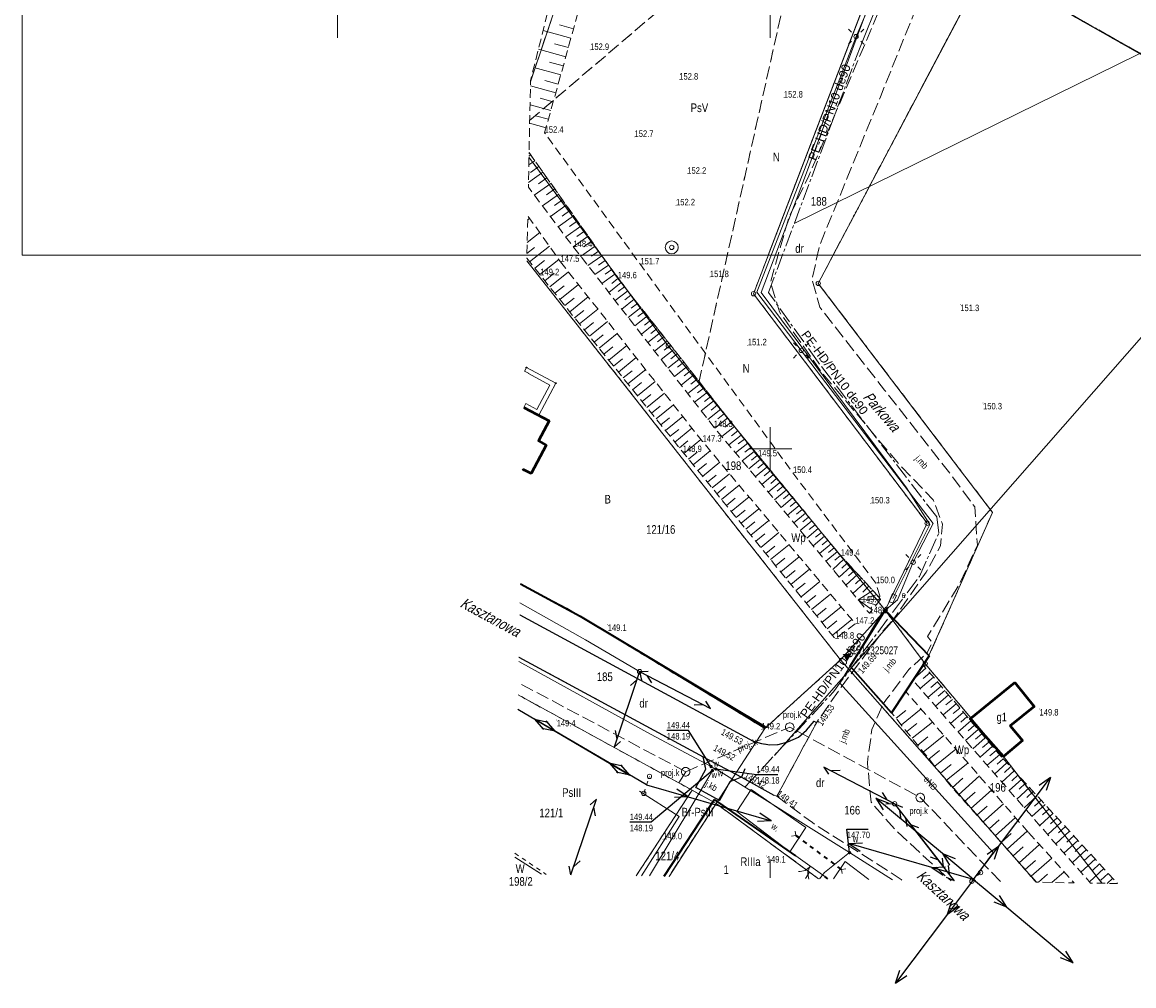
# Model space of a CAD drawing. Header units: millimetres. Extents: x 2049 to 5050, y -1200 to -312.
# Tile 1 of 23: x 2049 to 2178, y -1200 to -1088. Entities that reach past the tile are written whole.
import ezdxf
from ezdxf.enums import TextEntityAlignment as Align

# ---------------------------------------------------------------- set-up
doc = ezdxf.new("R2010")
doc.units = ezdxf.units.MM
for name, pattern in [('0.5_0.5', [1, 0.5, -0.5]), ('1.0_0.5', [1.5, 1, -0.5]), ('1.5_0.5', [2, 1.5, -0.5]), ('219-500', [0]), ('CENTER2', [28.575, 19.05, -3.175, 3.175, -3.175]), ('L_0_45', [0.5, 0.25, -0.25]), ('L_0_52', [1, 0.75, -0.25]), ('otkz_500', [1, 0.5, -0.5]), ('otob_500', [0]), ('supp_500', [1, 0.5, -0.5])]:
    doc.linetypes.add(name, pattern=pattern)
doc.layers.get('0').update_dxf_attribs({"lineweight": 5})
for name, color, linetype in [('000 Inne (niezydentyfikowane)', 7, 'Continuous'), ('122-Punkt osnowy szczegółowej', 7, 'Continuous'), ('122-Punkt osnowy szczegółowej-Atr103', 7, 'Continuous'), ('202-punkt graniczny', 7, 'Continuous'), ('203-punkt graniczny', 7, 'Continuous'), ('209-oznaczenie konturu klasyfikacyjnego', 7, 'Continuous'), ('210-oznaczenie konturu użytku gruntowego', 7, 'Continuous'), ('211-numer działki ewidencyjnej', 7, 'Continuous'), ('217-kontur klasyfikacyjny', 7, 'Continuous'), ('218-kontur użytku gruntowego', 7, 'Continuous'), ('219-działka ewidencyjna', 7, 'Continuous'), ('312-budynek ewidencyjny', 7, 'Continuous'), ('312-oznaczenie budynku ewidencyjnego-Atr117', 7, 'Continuous'), ('994-Nazwa ulicy', 7, 'Continuous'), ('brama', 7, 'Continuous'), ('jezdnia', 7, 'Continuous'), ('jezdnia-Atr17', 7, 'Continuous'), ('krawężnik', 7, 'Continuous'), ('latarnia', 7, 'Continuous'), ('most', 7, 'Continuous'), ('ogrodzenie trwałe', 7, 'Continuous'), ('pikieta naturalna', 7, 'Continuous'), ('pikieta naturalna-Atr2', 7, 'Continuous'), ('pikieta sztuczna', 7, 'Continuous'), ('pikieta sztuczna-Atr2', 7, 'Continuous'), ('przepust', 7, 'Continuous'), ('przewód elektroenergetyczny niskiego napięcia', 7, 'Continuous'), ('przewód elektroenergetyczny podziemny', 7, 'Continuous'), ('przewód elektroenergetyczny podziemny-Atr1', 7, 'Continuous'), ('przewód kanalizacyjny - ob. projektowany', 7, 'Continuous'), ('przewód kanalizacyjny - ob. projektowany-Atr1', 7, 'Continuous'), ('przewód telekomunikacyjny napowietrzny', 7, 'Continuous'), ('przewód telekomunikacyjny podziemny', 7, 'Continuous'), ('przewód wodociągowy', 7, 'Continuous'), ('Punkt budynku', 7, 'Continuous'), ('rzedna', 7, 'Continuous'), ('rzedna-Atr2', 7, 'Continuous'), ('rzedna-Atr3', 7, 'Continuous'), ('rów melioracyjny (poligon)', 7, 'Continuous'), ('rów przydrożny (poligon)', 7, 'Continuous'), ('rów przydrożny (poligon)-Atr17', 7, 'Continuous'), ('skarpa nieumocniona', 7, 'Continuous'), ('studnia zwykła', 7, 'Continuous'), ('szafa elektroenergetyczna lub kontener', 7, 'Continuous'), ('szafa elektroenergetyczna lub kontener-Atr17', 7, 'Continuous'), ('słup przewodów napowietrznych', 7, 'Continuous'), ('taras', 7, 'Continuous'), ('Wstawianie ramki sekcyjnej z opisem', 7, 'Continuous'), ('właz do komory lub kanału - ob. projektowany', 7, 'Continuous'), ('właz do komory lub kanału - ob. projektowany-Atr17', 7, 'Continuous'), ('zasuwa lub zawór', 7, 'Continuous'), ('zasuwa lub zawór-Atr17', 7, 'Continuous')]:
    doc.layers.add(name, color=color, linetype=linetype)
for name, color, linetype, lineweight in [('A_mapa vector', 253, 'Continuous', 5), ('S-kd', 230, 'Continuous', 5), ('S-ks', 24, 'Continuous', 5), ('S-woda', 160, 'Continuous', 5)]:
    doc.layers.add(name, color=color, linetype=linetype, lineweight=lineweight)
doc.styles.get("Standard").update_dxf_attribs({"font": 'arial.ttf'})
doc.linetypes.add('902-500', pattern='A,3.75,0,[1,ksztalty.shx,S=0.5,R=0,X=0,Y=0],3.75', length=7.5)

# ---------------------------------------------------------------- blocks, each defined once
blk = doc.blocks.new('zw$F0AB')
at = {"layer": 'A_mapa vector', "linetype": 'CONTINUOUS', "lineweight": 0}
for p, q in [((99, 33.41), (86.22, 0)), ((103.87, 19.22), (111.36, 33.4)), ((170.57, 0), (111.36, 33.4))]:
    blk.add_line(p, q, dxfattribs=at)
at = {"layer": 'A_mapa vector', "linetype": 'ByBlock'}
blk.add_lwpolyline([(0, 244.52), (327.07, 244.52), (327.07, 0), (0, 0)], close=True, dxfattribs=at)
at = {"layer": 'A_mapa vector', "linetype": 'L_0_45', "lineweight": 0, "flags": 128}
for points in [[(99, 33.41), (86.22, 0)], [(93.72, 0), (111.36, 33.4)], [(111.36, 33.4), (170.57, 0)]]:
    blk.add_lwpolyline(points, dxfattribs=at)
at = {"layer": 'A_mapa vector', "linetype": 'L_0_52', "lineweight": 0, "flags": 128}
for points in [[(111.36, 33.4), (93.72, 0)], [(111.36, 33.4), (170.57, 0)], [(170.57, 0), (111.36, 33.4)]]:
    blk.add_lwpolyline(points, dxfattribs=at)
at = {"layer": 'A_mapa vector', "linetype": 'Continuous', "lineweight": 0, "flags": 128}
for points in [[(36.46, 25.12), (36.46, 30.12)], [(36.46, 25.12), (36.46, 30.12)], [(86.46, 25.12), (86.46, 30.12)], [(86.46, 25.12), (86.46, 30.12)]]:
    blk.add_lwpolyline(points, dxfattribs=at)
blk = doc.blocks.new('PW01')
at = {"linetype": 'Continuous', "lineweight": 13}
h = blk.add_hatch(color=0, dxfattribs=at)
edge = h.paths.add_edge_path()
edge.add_arc((0, 0), 0.045, 0, 360)
blk = doc.blocks.new('US15')
at = {"color": 0, "linetype": 'Continuous', "lineweight": 13}
blk.add_circle((0, 0), 0.25, dxfattribs=at)
blk = doc.blocks.new('US13')
at = {"color": 0, "linetype": 'Continuous', "lineweight": 13}
for radius in [0.75, 0.25]:
    blk.add_circle((0, 0), radius, dxfattribs=at)
blk = doc.blocks.new('US25')
at = {"linetype": 'Continuous', "lineweight": 0}
h = blk.add_hatch(color=0, dxfattribs=at)
edge = h.paths.add_edge_path()
edge.add_arc((0, 0), 0.2, 0, 360)
blk = doc.blocks.new('SM01')
at = {"color": 0, "linetype": 'Continuous', "lineweight": 13}
for p, q in [((-0.53, 0.531), (-0.883, 0.884)), ((0.531, 0.531), (0.884, 0.884)), ((-0.53, -0.53), (-0.883, -0.883)), ((0.531, -0.53), (0.884, -0.883))]:
    blk.add_line(p, q, dxfattribs=at)
blk.add_circle((0, 0), 0.25, dxfattribs=at)
blk = doc.blocks.new('US18')
at = {"color": 0, "linetype": 'Continuous', "lineweight": 13}
for p, q in [((-0.5, -0.25), (-0.5, 0.25)), ((-0.5, 0.25), (0.5, 0.25)), ((0.5, -0.25), (0.5, 0.25)), ((-0.5, -0.25), (0.5, -0.25))]:
    blk.add_line(p, q, dxfattribs=at)
blk = doc.blocks.new('SUEP1')
at = {"color": 0, "linetype": 'Continuous'}
for p, q in [((0, 0), (5, 0)), ((5, 0), (3.5, 0.5)), ((5, 0), (3.5, -0.5)), ((5, 0), (15, 0)), ((15, 0), (13.5, 0.5)), ((15, 0), (13.5, -0.5))]:
    blk.add_line(p, q, dxfattribs=at)
blk = doc.blocks.new('SM05')
at = {"color": 0, "linetype": 'Continuous', "lineweight": 13}
blk.add_circle((0, 0), 0.25, dxfattribs=at)
blk = doc.blocks.new('SUTP')
at = {"color": 0, "linetype": 'Continuous'}
for p, q in [((0, 0), (0.866, 0.5)), ((0, 0), (9.232, 0)), ((1.866, -0.5), (1, 0)), ((7.366, -0.5), (8.232, 0)), ((9.232, 0), (8.366, 0.5))]:
    blk.add_line(p, q, dxfattribs=at)
blk = doc.blocks.new('OK02')
at = {"color": 0, "linetype": 'Continuous', "lineweight": 0}
for centre, start, end in [((-1.5, 0), 0, 60), ((1.5, 0), 120, 180)]:
    blk.add_arc(centre, 1.5, start, end, dxfattribs=at)
blk = doc.blocks.new('IB05')
at = {"color": 0, "linetype": 'Continuous', "lineweight": 13}
for q in [(0.354, 0.354), (0.354, -0.354)]:
    blk.add_line((0, 0), q, dxfattribs=at)
blk = doc.blocks.new('203')
at = {"linetype": 'Continuous', "lineweight": 0}
h = blk.add_hatch(color=0, dxfattribs=at)
edge = h.paths.add_edge_path()
edge.add_arc((0, 0), 0.045, 0, 360)
blk = doc.blocks.new('202')
at = {"color": 0, "linetype": 'Continuous', "lineweight": 0}
blk.add_circle((0, 0), 0.25, dxfattribs=at)
blk = doc.blocks.new('PUNKTBUD')
at = {"color": 0}
blk.add_circle((0, 0), 0.045, dxfattribs=at)
blk = doc.blocks.new('122')
at = {"color": 0, "linetype": 'Continuous', "lineweight": 13, "extrusion": (0, 0, -1)}
blk.add_solid([(0.5, 0.289), (-0.5, 0.289), (0, -0.577)], dxfattribs=at)
blk = doc.blocks.new('rrr')
at = {"layer": '000 Inne (niezydentyfikowane)', "color": 7, "linetype": 'Continuous', "lineweight": 13}
for p, q in [((4.01, 2.14), (2.39, 2.59)), ((3.71, 1.06), (0.49, 1.95)), ((3.41, -0.02), (1.81, 0.42)), ((3.11, -1.09), (-0.05, -0.21)), ((2.53, -3.19), (-0.59, -2.33)), ((2.82, -2.15), (1.25, -1.71)), ((2.24, -4.24), (0.69, -3.81)), ((1.95, -5.27), (-0.98, -4.46)), ((1.67, -6.29), (0.15, -5.87)), ((1.38, -7.3), (-1.02, -6.64)), ((0.83, -9.31), (-1.06, -8.78)), ((1.1, -8.31), (-0.39, -7.9)), ((-0.94, -12.43), (-1.14, -12.57)), ((-0.47, -13.1), (-1.16, -13.59)), ((0, -13.77), (-0.98, -14.46)), ((0.47, -14.43), (-1.2, -15.61)), ((0.93, -15.08), (-0.04, -15.76)), ((1.39, -15.73), (-0.53, -17.08)), ((1.84, -16.37), (0.89, -17.03)), ((2.28, -17), (0.41, -18.32)), ((2.73, -17.63), (1.8, -18.28)), ((3.16, -18.25), (1.33, -19.54)), ((3.6, -18.86), (2.69, -19.5)), ((-1.29, -19.93), (-1.06, -19.75)), ((4.02, -19.47), (2.23, -20.73)), ((4.45, -20.07), (3.56, -20.69)), ((-1.34, -22.54), (0.1, -21.4)), ((4.87, -20.66), (3.11, -21.9)), ((5.7, -21.83), (3.97, -23.05)), ((5.28, -21.25), (4.41, -21.87)), ((-1.37, -23.81), (-0.49, -23.12)), ((-1.06, -24.79), (1.22, -22.99)), ((6.5, -22.98), (4.83, -24.16)), ((6.1, -22.41), (5.25, -23.01)), ((7.29, -24.09), (5.67, -25.23)), ((6.9, -23.54), (6.08, -24.12)), ((-0.47, -25.53), (0.65, -24.65)), ((0.11, -26.26), (2.31, -24.52)), ((8.05, -25.17), (6.48, -26.27)), ((7.67, -24.63), (6.88, -25.19)), ((8.42, -25.69), (7.65, -26.23)), ((0.69, -26.99), (1.77, -26.11)), ((1.27, -27.7), (3.43, -25.96)), ((8.78, -26.21), (7.27, -27.28)), ((9.14, -26.71), (8.42, -27.28)), ((1.85, -28.42), (2.92, -27.55)), ((2.42, -29.14), (4.57, -27.41)), ((9.52, -27.19), (8.08, -28.32)), ((10.27, -28.15), (8.83, -29.28)), ((9.9, -27.67), (9.18, -28.24)), ((3, -29.85), (4.07, -28.99)), ((3.57, -30.56), (5.7, -28.84)), ((11.03, -29.11), (9.59, -30.25)), ((10.65, -28.63), (9.93, -29.2)), ((4.14, -31.27), (5.2, -30.41)), ((4.71, -31.97), (6.83, -30.26)), ((11.79, -30.07), (10.34, -31.21)), ((11.41, -29.59), (10.68, -30.16)), ((12.17, -30.56), (11.44, -31.13)), ((5.27, -32.67), (6.33, -31.82)), ((5.84, -33.38), (7.94, -31.68)), ((12.55, -31.04), (11.09, -32.18)), ((13.31, -32.01), (11.85, -33.15)), ((12.93, -31.52), (12.2, -32.1)), ((6.4, -34.07), (7.45, -33.23)), ((6.96, -34.77), (9.06, -33.08)), ((14.07, -32.98), (12.61, -34.13)), ((13.69, -32.49), (12.96, -33.07)), ((7.52, -35.47), (8.57, -34.62)), ((8.08, -36.16), (10.16, -34.48)), ((14.84, -33.95), (13.37, -35.1)), ((14.45, -33.46), (13.72, -34.04)), ((15.22, -34.44), (14.49, -35.02)), ((9.19, -37.54), (11.26, -35.87)), ((15.61, -34.93), (14.14, -36.08)), ((16.38, -35.91), (14.9, -37.07)), ((15.99, -35.42), (15.26, -36)), ((8.64, -36.85), (9.67, -36.01)), ((10.29, -38.9), (12.35, -37.25)), ((17.15, -36.89), (15.67, -38.05)), ((16.76, -36.4), (16.03, -36.98)), ((9.74, -38.22), (10.77, -37.39)), ((17.92, -37.87), (16.44, -39.04)), ((17.54, -37.38), (16.8, -37.96)), ((18.31, -38.37), (17.57, -38.95)), ((10.84, -39.59), (11.87, -38.76)), ((11.39, -40.27), (13.43, -38.62)), ((18.7, -38.86), (17.22, -40.03)), ((19.09, -39.35), (18.35, -39.94)), ((11.94, -40.94), (12.95, -40.12)), ((12.48, -41.62), (14.51, -39.98)), ((19.48, -39.85), (17.99, -41.02)), ((20.26, -40.84), (18.77, -42.02)), ((19.87, -40.35), (19.13, -40.93)), ((13.02, -42.29), (14.03, -41.48)), ((13.56, -42.96), (15.58, -41.34)), ((21.05, -41.84), (19.55, -43.02)), ((20.65, -41.34), (19.91, -41.93)), ((21.44, -42.34), (20.69, -42.93)), ((14.1, -43.63), (15.11, -42.82)), ((14.64, -44.3), (16.64, -42.68)), ((21.83, -42.84), (20.34, -44.02)), ((22.23, -43.34), (21.48, -43.92)), ((15.17, -44.96), (16.17, -44.16)), ((15.71, -45.62), (17.7, -44.02)), ((22.62, -43.83), (21.15, -44.99)), ((23.39, -44.81), (21.95, -45.94)), ((23, -44.32), (22.28, -44.9)), ((16.24, -46.28), (17.23, -45.49)), ((16.77, -46.94), (18.74, -45.34)), ((24.14, -45.77), (22.73, -46.88)), ((23.76, -45.29), (23.05, -45.85)), ((24.51, -46.24), (23.81, -46.79)), ((17.31, -47.6), (18.29, -46.8)), ((17.85, -48.26), (19.82, -46.65)), ((24.88, -46.71), (23.49, -47.8)), ((25.25, -47.17), (24.56, -47.71)), ((18.39, -48.92), (19.38, -48.11)), ((18.93, -49.59), (20.93, -47.96)), ((25.62, -47.62), (24.28, -48.74)), ((26.36, -48.52), (25.02, -49.63)), ((25.99, -48.07), (25.32, -48.63)), ((19.48, -50.26), (20.48, -49.44)), ((20.03, -50.93), (22.04, -49.29)), ((27.1, -49.41), (25.77, -50.52)), ((26.73, -48.96), (26.06, -49.52)), ((27.47, -49.85), (26.81, -50.41)), ((20.58, -51.6), (21.59, -50.78)), ((21.13, -52.28), (23.16, -50.62)), ((27.85, -50.3), (26.51, -51.41)), ((28.59, -51.19), (27.25, -52.3)), ((28.22, -50.74), (27.55, -51.3)), ((21.68, -52.96), (22.7, -52.13)), ((22.24, -53.64), (24.29, -51.97)), ((29.33, -52.08), (28, -53.19)), ((28.96, -51.63), (28.29, -52.19)), ((29.7, -52.52), (29.03, -53.08)), ((22.8, -54.33), (23.83, -53.49)), ((23.37, -55.02), (25.43, -53.33)), ((30.07, -52.97), (28.74, -54.08)), ((30.81, -53.85), (29.48, -54.96)), ((30.44, -53.41), (29.77, -53.97)), ((23.93, -55.71), (24.97, -54.86)), ((24.5, -56.4), (26.58, -54.7)), ((31.55, -54.74), (30.22, -55.85)), ((31.18, -54.3), (30.51, -54.85)), ((31.92, -55.19), (31.26, -55.74)), ((25.07, -57.1), (26.11, -56.25)), ((25.64, -57.8), (27.74, -56.09)), ((32.29, -55.63), (30.96, -56.74)), ((33.03, -56.52), (31.7, -57.62)), ((32.66, -56.07), (31.99, -56.63)), ((26.22, -58.51), (27.27, -57.65)), ((26.79, -59.22), (28.91, -57.49)), ((33.77, -57.4), (32.44, -58.51)), ((33.4, -56.96), (32.73, -57.51)), ((27.37, -59.93), (28.44, -59.06)), ((27.96, -60.64), (30.09, -58.9)), ((34.51, -58.29), (33.18, -59.4)), ((34.14, -57.85), (33.47, -58.4)), ((34.88, -58.73), (34.21, -59.28)), ((29.13, -62.08), (31.29, -60.32)), ((35.26, -59.16), (33.97, -60.34)), ((36.06, -60.02), (34.72, -61.25)), ((35.66, -59.59), (35, -60.19)), ((28.54, -61.36), (29.62, -60.48)), ((36.88, -60.91), (35.5, -62.18)), ((36.47, -60.46), (35.79, -61.09)), ((37.3, -61.37), (36.6, -62.01)), ((29.72, -62.8), (30.8, -61.92)), ((30.31, -63.53), (32.49, -61.75)), ((37.72, -61.83), (36.3, -63.14)), ((38.59, -62.78), (36.92, -63.88)), ((38.15, -62.3), (37.43, -62.97)), ((30.91, -64.26), (32, -63.37)), ((31.51, -64.99), (33.7, -63.2)), ((39.51, -63.8), (36.92, -63.88)), ((38.53, -65.02), (36.92, -63.88)), ((38.99, -64.44), (37.96, -64.16)), ((39.04, -63.27), (37.98, -63.57)), ((32.11, -65.73), (33.21, -64.83)), ((32.71, -66.47), (34.93, -64.66)), ((33.32, -67.21), (34.43, -66.3)), ((33.93, -67.96), (36.17, -66.14)), ((44.73, -71.78), (43.41, -72.91)), ((45.62, -72.82), (44.08, -74.13)), ((45.18, -72.3), (44.41, -72.96)), ((46.49, -73.84), (44.97, -75.15)), ((46.06, -73.33), (45.29, -73.99)), ((46.93, -74.35), (46.17, -75)), ((47.36, -74.86), (45.85, -76.15)), ((47.79, -75.37), (47.04, -76.01)), ((41.28, -77.56), (42.4, -76.65)), ((41.9, -78.32), (44.17, -76.48)), ((48.22, -75.87), (46.72, -77.15)), ((49.08, -76.87), (47.59, -78.15)), ((48.65, -76.37), (47.9, -77.01)), ((42.52, -79.09), (43.67, -78.16)), ((43.15, -79.87), (45.48, -77.99)), ((49.93, -77.87), (48.45, -79.13)), ((49.5, -77.37), (48.76, -78.01)), ((50.35, -78.36), (49.61, -78.99)), ((44.43, -81.46), (46.82, -79.53)), ((50.77, -78.85), (49.3, -80.11)), ((51.19, -79.34), (50.46, -79.97)), ((43.79, -80.66), (44.97, -79.71)), ((51.6, -79.83), (50.15, -81.08)), ((52.43, -80.8), (50.99, -82.04)), ((52.02, -80.32), (51.29, -80.94)), ((45.09, -82.27), (46.29, -81.29)), ((45.75, -83.09), (48.19, -81.11)), ((53.25, -81.77), (51.82, -82.99)), ((52.84, -81.29), (52.12, -81.9)), ((46.42, -83.91), (47.65, -82.91)), ((47.09, -84.75), (49.6, -82.72)), ((54.09, -82.71), (52.69, -83.99)), ((53.66, -82.25), (52.97, -82.88)), ((54.51, -83.17), (53.81, -83.82)), ((47.78, -85.58), (48.99, -84.5)), ((48.5, -86.39), (50.91, -84.23)), ((54.94, -83.64), (53.52, -84.94)), ((55.81, -84.59), (54.37, -85.91)), ((55.38, -84.11), (54.66, -84.77)), ((49.92, -87.98), (52.31, -85.85)), ((56.7, -85.55), (55.23, -86.9)), ((56.25, -85.07), (55.53, -85.74)), ((57.14, -86.04), (56.4, -86.72)), ((49.21, -87.19), (50.41, -86.11)), ((57.59, -86.53), (56.1, -87.9)), ((58.05, -87.03), (57.3, -87.72)), ((50.63, -88.77), (51.82, -87.71)), ((51.33, -89.56), (53.7, -87.45)), ((58.51, -87.53), (56.99, -88.91)), ((59.43, -88.54), (57.89, -89.95)), ((58.97, -88.03), (58.2, -88.73)), ((52.03, -90.35), (53.21, -89.3)), ((52.73, -91.13), (55.08, -89.03)), ((60.37, -89.56), (58.81, -91)), ((59.9, -89.05), (59.13, -89.76)), ((53.43, -91.91), (54.6, -90.87)), ((54.12, -92.69), (56.45, -90.61)), ((61.33, -90.61), (59.74, -92.06)), ((60.85, -90.08), (60.06, -90.81)), ((61.82, -91.14), (61.02, -91.87)), ((54.82, -93.47), (55.98, -92.43)), ((55.51, -94.25), (57.86, -92.16)), ((62.3, -91.67), (60.69, -93.15)), ((62.8, -92.2), (61.98, -92.95)), ((56.91, -95.82), (59.27, -93.72)), ((63.29, -92.74), (61.66, -94.24)), ((63.79, -93.29), (62.97, -94.04)), ((56.21, -95.03), (57.39, -93.99)), ((64.29, -93.83), (62.64, -95.35)), ((65.3, -94.94), (63.64, -96.46)), ((64.8, -94.38), (63.97, -95.14)), ((57.73, -96.51), (58.8, -95.56)), ((59.29, -96.54), (60.7, -95.29)), ((65.81, -95.49), (64.97, -96.26)), ((66.32, -96.05), (65.67, -96.64)), ((66.83, -96.61), (66.78, -96.66))]:
    blk.add_line(p, q, dxfattribs=at)
at = {"layer": '217-kontur klasyfikacyjny', "color": 3, "linetype": '1.5_0.5', "lineweight": 18, "flags": 128}
for points in [[(12.84, 37.15), (-0.97, -3.99)], [(-1.06, -8.46), (31.45, 19.27)], [(18.48, -38.79), (31.45, 19.27)], [(51.65, 9.38), (32.29, -27.28)], [(51.65, 9.38), (129.05, -34.53)], [(-1.14, -12.7), (14.95, -34.49)], [(32.29, -27.28), (52.43, -53.75)], [(14.95, -34.49), (18.48, -38.79)], [(52.43, -53.75), (44.66, -71.26)], [(44.66, -71.26), (53.69, -81.99)], [(17.71, -85.87), (-2.39, -74.85)], [(53.69, -81.99), (65.08, -96.63)], [(20.49, -87.41), (17.71, -85.87)], [(20.49, -87.41), (15.05, -95.83)], [(31.3, -95.35), (20.49, -87.41)], [(-2.77, -93.63), (0.32, -95.59)], [(30.82, -96.08), (31.3, -95.35)], [(32.33, -96.11), (31.3, -95.35)]]:
    blk.add_lwpolyline(points, dxfattribs=at)
at = {"layer": '218-kontur użytku gruntowego', "color": 3, "linetype": '0.5_0.5', "lineweight": 18, "flags": 128}
for points in [[(-0.97, -3.99), (12.84, 37.15)], [(-1.06, -8.46), (31.45, 19.27)], [(31.45, 19.27), (18.48, -38.79)], [(24.81, -28.48), (39.29, 9.39)], [(51.65, 9.38), (32.29, -27.28)], [(129.05, -34.53), (51.65, 9.38)], [(-1.14, -12.7), (14.95, -34.49)], [(34.87, -70.81), (-1.38, -24.68)], [(32.29, -27.28), (52.43, -53.75)], [(44.88, -55.02), (24.81, -28.48)], [(14.95, -34.49), (18.48, -38.79)], [(18.48, -38.79), (40.03, -65.05)], [(52.43, -53.75), (44.66, -71.26)], [(40.03, -65.05), (44.88, -55.02)], [(-2.13, -62.01), (3.22, -64.84)], [(3.22, -64.84), (26.12, -78.74)], [(40.03, -65.05), (44.66, -71.26)], [(26.12, -78.74), (34.87, -70.81)], [(34.87, -70.81), (46.01, -83.43)], [(44.66, -71.26), (53.69, -81.99)], [(17.71, -85.87), (-2.39, -74.85)], [(53.69, -81.99), (65.08, -96.63)], [(46.01, -83.43), (57.46, -96.51)], [(11.26, -95.77), (17.71, -85.87)], [(20.49, -87.41), (17.71, -85.87)], [(20.49, -87.41), (15.05, -95.83)], [(31.3, -95.35), (20.49, -87.41)], [(-2.77, -93.63), (0.32, -95.59)], [(30.82, -96.08), (31.3, -95.35)], [(32.33, -96.11), (31.3, -95.35)]]:
    blk.add_lwpolyline(points, dxfattribs=at)
at = {"layer": '219-działka ewidencyjna', "color": 3, "linetype": '219-500', "lineweight": 18, "flags": 128}
for points in [[(12.84, 37.15), (-0.97, -3.99)], [(39.29, 9.39), (24.81, -28.48)], [(32.29, -27.28), (51.65, 9.38)], [(51.65, 9.38), (129.05, -34.53)], [(-1.14, -12.7), (14.95, -34.49)], [(34.87, -70.81), (-1.38, -24.67)], [(32.29, -27.28), (52.43, -53.75)], [(24.81, -28.48), (44.88, -55.02)], [(40.03, -65.05), (14.95, -34.49)], [(44.66, -71.26), (52.43, -53.75)], [(44.88, -55.02), (40.03, -65.05)], [(-2.13, -62.01), (3.22, -64.84)], [(3.22, -64.84), (26.12, -78.74)], [(40.03, -65.05), (34.87, -70.81)], [(40.03, -65.05), (44.66, -71.26)], [(34.87, -70.81), (26.12, -78.74)], [(46.01, -83.43), (34.87, -70.81)], [(53.69, -81.99), (44.66, -71.26)], [(17.71, -85.87), (-2.39, -74.85)], [(20.49, -87.41), (26.12, -78.74)], [(65.08, -96.63), (53.69, -81.99)], [(57.46, -96.51), (46.01, -83.43)], [(11.26, -95.77), (17.71, -85.87)], [(20.49, -87.41), (17.71, -85.87)], [(15.05, -95.83), (20.49, -87.41)], [(32.33, -96.11), (20.49, -87.41)], [(-2.77, -93.63), (0.32, -95.59)]]:
    blk.add_lwpolyline(points, dxfattribs=at)
at = {"layer": '312-budynek ewidencyjny', "color": 7, "linetype": 'Continuous', "lineweight": 50, "flags": 128}
for points in [[(-1.72, -41.62), (1.21, -43.16)], [(1.21, -43.16), (-0.05, -45.5)], [(0.84, -45.98), (-0.9, -49.26)], [(-0.05, -45.5), (0.84, -45.98)], [(-1.81, -48.8), (-1.87, -48.92)], [(-0.9, -49.26), (-1.81, -48.8)], [(49.84, -77.61), (55, -73.42)], [(55, -73.42), (57.25, -76.2)], [(57.25, -76.2), (54.47, -78.42)], [(53.69, -81.99), (49.84, -77.61)], [(54.47, -78.42), (55.91, -80.14)], [(55.91, -80.14), (53.69, -81.99)]]:
    blk.add_lwpolyline(points, dxfattribs=at)
at = {"layer": 'brama', "color": 7, "linetype": 'otob_500', "lineweight": 18, "flags": 128}
blk.add_lwpolyline([(33.04, -95.86), (29.72, -93.44)], dxfattribs=at)
at = {"layer": 'jezdnia', "color": 7, "linetype": '1.5_0.5', "lineweight": 18, "flags": 128}
for points in [[(129.76, 36.65), (124.94, 35.9), (104.27, 31.99), (75.29, 27.26), (69.6, 26.33), (65.4, 25.14), (60.28, 22.91), (56.38, 20.43), (51.29, 15.58), (46.09, 9.02), (43.42, 4.09), (39.47, -5.73), (32.43, -22.93), (31.58, -26.84), (32.46, -30.03), (39.95, -39.61), (47.68, -49.47), (50.38, -53.13), (50.68, -57.55), (48.57, -62.15), (44.92, -68.09), (45.49, -68.81), (44.84, -70.03), (41.01, -66.07), (44.76, -60.66), (46.43, -57.62), (46.66, -55.13), (45.59, -52.32), (41.64, -48.2), (32.55, -37.4), (27.81, -30.57), (26.78, -27.08), (28.91, -19.61), (31.22, -14.84), (39.79, 5.35), (41.22, 8.27), (44.89, 14.3), (49.77, 20.23), (53.76, 23.46), (57.79, 25.97), (62.79, 28.63), (69.06, 30.68), (77.95, 31.71), (92.25, 33.86), (110.58, 36.99), (129.79, 40.22)], [(-2.21, -65.6), (24.76, -80.22), (25.74, -80.48), (26.7, -80.61), (27.66, -80.58), (28.77, -80.29), (30.01, -79.73), (30.94, -78.95), (31.81, -77.9), (32.09, -78.07), (27.51, -86.58), (27.15, -86.45), (23.41, -84.38), (18.99, -82.01), (-2.3, -70.48)], [(41.96, -96.26), (41.89, -96.2), (31.61, -89.62), (27.51, -86.58), (32.09, -78.07), (34.94, -73.96), (36.4, -72), (39.82, -75.86), (38.5, -78.84), (37.97, -82.68), (38.4, -87.25), (41.1, -90.36), (46.91, -95.72), (47.66, -96.35)]]:
    blk.add_lwpolyline(points, dxfattribs=at)
for points in [[(41.01, -66.07), (44.84, -70.03), (42.75, -71.92), (40.19, -75.36), (39.82, -75.86), (36.4, -72), (39.66, -67.61)], [(18.99, -82.01), (23.41, -84.38), (22.06, -84.92), (20.89, -87.07), (18.13, -85.56), (19.31, -83.44)]]:
    blk.add_lwpolyline(points, close=True, dxfattribs=at)
at = {"layer": 'krawężnik', "color": 7, "linetype": 'Continuous', "lineweight": 25, "flags": 128}
for points in [[(-2.21, -65.6), (24.76, -80.22), (25.74, -80.48), (26.7, -80.61), (27.66, -80.58), (28.77, -80.29), (30.01, -79.73), (30.94, -78.95), (31.81, -77.9)], [(-2.3, -70.48), (18.99, -82.01)], [(23.41, -84.38), (22.06, -84.92), (20.89, -87.07), (18.13, -85.56), (19.31, -83.44), (18.99, -82.01)], [(18.99, -82.01), (23.41, -84.38)], [(23.82, -83.4), (23.41, -84.38), (27.15, -86.45)]]:
    blk.add_lwpolyline(points, dxfattribs=at)
at = {"layer": 'most', "color": 7, "linetype": 'Continuous', "lineweight": 35, "flags": 128}
blk.add_lwpolyline([(45.12, -70.33), (40.76, -76.92), (36, -71.55), (40.03, -65.05)], close=True, dxfattribs=at)
at = {"layer": 'ogrodzenie trwałe', "color": 7, "linetype": '902-500', "lineweight": 35, "flags": 128}
for points in [[(-2.13, -62), (4.79, -65.74), (26.15, -78.55)], [(14.48, -95.82), (20.3, -86.95)], [(29.72, -93.44), (20.3, -86.95)], [(33.4, -96.12), (33.04, -95.86)]]:
    blk.add_lwpolyline(points, dxfattribs=at)
at = {"layer": 'przepust', "color": 7, "linetype": 'otkz_500', "lineweight": 35, "flags": 128}
blk.add_lwpolyline([(34.97, -95.02), (29.71, -91.1)], dxfattribs=at)
at = {"layer": 'przewód elektroenergetyczny podziemny', "color": 1, "linetype": 'Continuous', "lineweight": 18, "flags": 128}
for points in [[(129.82, 42.65), (122.13, 40.05), (119.12, 39.49), (118.38, 39.35), (101.72, 36.85), (69.8, 32.28), (58.63, 30.43), (45.41, 15.75), (40.58, 10.41), (36.67, 1.24), (25.19, -28.29), (30.32, -35.03), (45.58, -55.06), (43.28, -59.52), (41.44, -63.86), (39.6, -65.46), (34.79, -73.48), (52.5, -93.07), (50.24, -96.2)], [(40.91, -63.7), (45.17, -55.16), (42.5, -50.91), (25.71, -28.32), (30.71, -15.11), (39.74, 9.26), (43.53, 16.11), (53.26, 26.49), (59.15, 29.97), (66.44, 31.28), (81.38, 33.1), (94.74, 35.23), (102.41, 36.1), (116.5, 38.42), (129.8, 41.15)], [(11.85, -95.78), (16.22, -88.92), (11.65, -85.99)]]:
    blk.add_lwpolyline(points, dxfattribs=at)
at = {"layer": 'przewód kanalizacyjny - ob. projektowany', "color": 34, "linetype": '1.5_0.5', "lineweight": 18, "flags": 128}
for points in [[(16.97, -83.74), (-2.37, -73.44)], [(16.97, -83.74), (29, -78.58)], [(53.34, -96.44), (44.09, -86.72), (29, -78.58)], [(16.97, -83.74), (16.17, -85.03)]]:
    blk.add_lwpolyline(points, dxfattribs=at)
at = {"layer": 'przewód telekomunikacyjny podziemny', "color": 30, "linetype": 'Continuous', "lineweight": 18, "flags": 128}
blk.add_lwpolyline([(-2.18, -64.22), (5.4, -68.49), (11.65, -72.16)], dxfattribs=at)
at = {"layer": 'przewód wodociągowy', "color": 5, "linetype": 'Continuous', "lineweight": 18, "flags": 128}
for points in [[(19.91, -83.14), (12.92, -79.38), (-2.32, -70.98)], [(19.91, -83.14), (20.18, -83.28)], [(20.18, -83.28), (20.06, -83.61)], [(20.18, -83.28), (20.45, -83.42)], [(20.45, -83.42), (35.91, -93.09), (40.86, -96.24)], [(20.06, -83.61), (19.76, -84.15), (17.92, -87.26), (12.78, -95.79)], [(35.91, -93.09), (33.02, -95.38), (32.45, -96.11)]]:
    blk.add_lwpolyline(points, dxfattribs=at)
at = {"layer": 'rzedna-Atr2', "color": 7, "flags": 128}
for points in [[(19.91, -83.14), (17.28, -78.97), (14.8, -78.97)], [(20.45, -83.42), (25.14, -84.06), (27.62, -84.06)], [(20.06, -83.61), (12.99, -89.57), (10.51, -89.57)], [(35.91, -93.09), (35.6, -90.37), (38.05, -90.37)]]:
    blk.add_lwpolyline(points, dxfattribs=at)
at = {"layer": 'rów melioracyjny (poligon)', "color": 7, "linetype": '0.5_0.5', "lineweight": 18, "flags": 128}
blk.add_lwpolyline([(-2.76, -93.16), (0.84, -95.6)], dxfattribs=at)
at = {"layer": 'rów przydrożny (poligon)', "color": 7, "linetype": 'Continuous', "lineweight": 18, "flags": 128}
blk.add_lwpolyline([(24.54, -85.78), (30.87, -90.2), (28.99, -92.98), (22.87, -88.35)], close=True, dxfattribs=at)
for points in [[(34.07, -96.13), (35.4, -94.11)], [(35.4, -94.11), (38.13, -96.2)]]:
    blk.add_lwpolyline(points, dxfattribs=at)
at = {"layer": 'skarpa nieumocniona', "color": 7, "linetype": '1.0_0.5', "lineweight": 18, "flags": 128}
for points in [[(13.9, 37.13), (13.59, 35.39), (11.48, 29.68), (5.59, 7.82), (0.67, -9.87), (11.74, -25.09), (29.37, -49.2), (38.96, -61.94), (39.52, -63.79), (34.9, -58.76), (25.33, -47.28), (9.13, -26.7), (-1.13, -12.16), (-0.96, -3.83), (0.96, 3.83), (5.62, 20.89), (9.57, 33.86), (9.11, 35.1), (7.87, 37.7)], [(13.9, 37.13), (13.59, 35.39), (11.48, 29.68), (5.59, 7.82), (0.67, -9.87), (11.74, -25.09), (29.37, -49.2), (38.96, -61.94), (39.52, -63.79), (34.9, -58.76), (25.33, -47.28), (9.13, -26.7), (-1.13, -12.16), (-0.96, -3.83), (0.96, 3.83), (5.62, 20.89), (9.57, 33.86), (9.11, 35.1), (7.87, 37.7)], [(9.13, -26.7), (25.33, -47.28), (34.9, -58.76), (39.52, -63.79), (38.21, -65.42), (20.23, -43.89), (4, -23.09), (-1.21, -16.16), (-1.13, -12.16)], [(9.13, -26.7), (25.33, -47.28), (34.9, -58.76), (39.52, -63.79), (38.21, -65.42), (20.23, -43.89), (4, -23.09), (-1.21, -16.16), (-1.13, -12.16)], [(2.5, -24.79), (18.93, -45.58), (36.58, -66.63), (34.25, -68.35), (16.64, -46.78), (0.17, -26.34), (-1.38, -24.38), (-1.28, -19.45)], [(2.5, -24.79), (18.93, -45.58), (36.58, -66.63), (34.25, -68.35), (16.64, -46.78), (0.17, -26.34), (-1.38, -24.38), (-1.28, -19.45)], [(53.64, -82.22), (66.88, -96.66), (63.77, -96.61), (61.05, -93.56), (43.24, -73.17), (44.41, -71.4)], [(53.64, -82.22), (66.88, -96.66), (63.77, -96.61), (61.05, -93.56), (43.24, -73.17), (44.41, -71.4)], [(56.6, -90.78), (61.87, -96.58), (57.53, -96.51), (47.66, -85.45), (40.76, -76.92), (42.4, -74.45)], [(56.6, -90.78), (61.87, -96.58), (57.53, -96.51), (47.66, -85.45), (40.76, -76.92), (42.4, -74.45)]]:
    blk.add_lwpolyline(points, close=True, dxfattribs=at)
at = {"layer": 'słup przewodów napowietrznych', "color": 7, "linetype": 'supp_500', "lineweight": 18, "flags": 128}
for points in [[(12.12, -86.24), (12.79, -84.28)], [(51.05, -95.4), (50.05, -96.39)]]:
    blk.add_lwpolyline(points, dxfattribs=at)
at = {"layer": 'taras', "color": 0, "lineweight": 18}
for p, q in [((-1.64, -37.43), (-1.42, -37.01)), ((-1.42, -37.01), (1.97, -38.83)), ((-1.64, -37.43), (-1.42, -37.55)), ((-1.2, -37.66), (-1.42, -37.55)), ((-1.2, -37.66), (-1.21, -37.69)), ((-1.21, -37.69), (1.29, -39.03)), ((1.29, -39.03), (-0.22, -41.85)), ((1.97, -38.83), (-0.01, -42.52)), ((-1.72, -41.62), (-1.61, -41.39)), ((-0.01, -42.52), (-1.72, -41.62)), ((-1.49, -41.17), (-1.61, -41.39)), ((-0.22, -41.85), (-1.49, -41.17))]:
    blk.add_line(p, q, dxfattribs=at)
at = {"layer": 'Wstawianie ramki sekcyjnej z opisem', "color": 7, "linetype": 'Continuous', "lineweight": 13, "flags": 128}
for points in [[(26.75, 1.1), (26.75, 6.1)], [(26.75, -48.9), (26.75, -43.9)], [(24.25, -46.4), (29.25, -46.4)], [(26.75, -96.02), (26.75, -93.9)]]:
    blk.add_lwpolyline(points, dxfattribs=at)
at = {"layer": 'właz do komory lub kanału - ob. projektowany', "color": 34, "linetype": 'Continuous', "lineweight": 18, "flags": 128}
for points in [[(29.5, -78.58), (29.49, -78.69), (29.45, -78.79), (29.4, -78.88), (29.33, -78.95), (29.25, -79.02), (29.15, -79.06), (29.05, -79.08), (28.95, -79.08), (28.84, -79.06), (28.75, -79.02), (28.66, -78.95), (28.59, -78.88), (28.54, -78.79), (28.51, -78.69), (28.5, -78.58), (28.51, -78.48), (28.54, -78.38), (28.59, -78.29), (28.66, -78.21), (28.75, -78.15), (28.84, -78.11), (28.95, -78.08), (29.05, -78.08), (29.15, -78.11), (29.25, -78.15), (29.33, -78.21), (29.4, -78.29), (29.45, -78.38), (29.49, -78.48)], [(17.45, -83.64), (17.47, -83.74), (17.45, -83.84), (17.42, -83.94), (17.37, -84.03), (17.3, -84.11), (17.22, -84.17), (17.12, -84.21), (17.02, -84.24), (16.91, -84.24), (16.81, -84.21), (16.72, -84.17), (16.63, -84.11), (16.56, -84.03), (16.51, -83.94), (16.48, -83.84), (16.47, -83.74), (16.48, -83.64), (16.51, -83.54), (16.56, -83.45), (16.63, -83.37), (16.72, -83.31), (16.81, -83.26), (16.91, -83.24), (17.02, -83.24), (17.12, -83.26), (17.22, -83.31), (17.3, -83.37), (17.37, -83.45), (17.42, -83.54)], [(44.59, -86.72), (44.58, -86.83), (44.55, -86.93), (44.5, -87.02), (44.43, -87.09), (44.34, -87.16), (44.25, -87.2), (44.15, -87.22), (44.04, -87.22), (43.94, -87.2), (43.84, -87.16), (43.76, -87.09), (43.69, -87.02), (43.64, -86.93), (43.6, -86.83), (43.59, -86.72), (43.6, -86.62), (43.64, -86.52), (43.69, -86.43), (43.76, -86.35), (43.84, -86.29), (43.94, -86.25), (44.04, -86.23), (44.15, -86.23), (44.25, -86.25), (44.34, -86.29), (44.43, -86.35), (44.5, -86.43), (44.55, -86.52), (44.58, -86.62)]]:
    blk.add_lwpolyline(points, close=True, dxfattribs=at)
at = {"layer": '122-Punkt osnowy szczegółowej', "color": 7, "linetype": 'Continuous', "lineweight": 18}
blk.add_blockref('122', (35.62, -70.42), dxfattribs=at)
at = {"layer": '202-punkt graniczny', "color": 3, "linetype": 'Continuous', "lineweight": 18}
for p in [(24.81, -28.48), (32.29, -27.28), (14.95, -34.49), (44.88, -55.02), (40.03, -65.05), (44.66, -71.26)]:
    blk.add_blockref('202', p, dxfattribs=at)
at = {"layer": '203-punkt graniczny', "color": 3, "linetype": 'Continuous', "lineweight": 18}
for p in [(52.43, -53.75), (3.22, -64.84), (34.87, -70.81), (26.12, -78.74), (53.69, -81.99), (46.01, -83.43), (17.71, -85.87), (20.49, -87.41)]:
    blk.add_blockref('203', p, dxfattribs=at)
at = {"layer": 'brama', "color": 7, "linetype": 'Continuous', "lineweight": 18, "rotation": 143.911}
blk.add_blockref('OK02', (31.38, -94.65), dxfattribs=at)
at = {"layer": 'latarnia', "color": 7, "linetype": 'Continuous', "lineweight": 18}
for p in [(36.67, 1.24), (30.32, -35.03), (43.28, -59.52)]:
    blk.add_blockref('SM01', p, dxfattribs=at)
at = {"layer": 'pikieta naturalna', "color": 7, "linetype": 'Continuous', "lineweight": 13}
for p in [(5.93, -0.3), (16.23, -3.73), (28.32, -5.8), (0.67, -9.87), (11.06, -10.35), (17.16, -14.61), (15.86, -18.26), (4, -23.09), (2.5, -24.79), (11.74, -25.09), (0.17, -26.34), (9.13, -26.7), (19.77, -26.56), (48.71, -29.74), (24.15, -34.44), (51.34, -41.1), (20.23, -43.89), (18.93, -45.58), (16.64, -46.78), (25.33, -47.28), (29.37, -49.2), (38.36, -52.72), (34.9, -58.76), (38.96, -61.94), (39.52, -63.79), (38.21, -65.42), (7.96, -66.71), (36.58, -66.63), (34.25, -68.35), (57.87, -76.49), (2.06, -77.75), (25.71, -78.85), (14.36, -91.54), (26.34, -93.49)]:
    blk.add_blockref('PW01', p, dxfattribs=at)
at = {"layer": 'pikieta sztuczna', "color": 7, "linetype": 'Continuous', "lineweight": 13}
for p in [(36.87, -72.17), (31.81, -77.9), (24.76, -80.22), (22.8, -81.85), (23.41, -84.38), (27.15, -86.45)]:
    blk.add_blockref('PW01', p, dxfattribs=at)
at = {"layer": 'przepust', "color": 7, "linetype": 'Continuous', "lineweight": 35}
for p, rotation in [((29.71, -91.1), 143.3049999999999), ((34.97, -95.02), 323.305)]:
    blk.add_blockref('IB05', p, dxfattribs=dict(at, rotation=rotation))
at = {"layer": 'przewód elektroenergetyczny niskiego napięcia', "color": 1, "linetype": 'Continuous', "lineweight": 18}
for p, rotation in [((-2.43, -76.52), 329.561), ((12.45, -85.26), 149.561), ((12.45, -85.26), 343.855), ((50.1, -96.39), 52.986), ((50.48, -96.4), 140.147), ((50.24, -96.2), 163.855), ((50.24, -96.2), 232.986), ((50.24, -96.2), 320.147)]:
    blk.add_blockref('SUEP1', p, dxfattribs=dict(at, rotation=rotation))
at = {"layer": 'przewód telekomunikacyjny napowietrzny', "color": 30, "linetype": 'Continuous', "lineweight": 18}
for p, rotation in [((11.65, -72.16), 332.594), ((11.65, -72.16), 251.325), ((41.12, -87.44), 152.594), ((3.71, -95.65), 71.325), ((41.12, -87.44), 307.858), ((48.05, -96.36), 127.858)]:
    blk.add_blockref('SUTP', p, dxfattribs=dict(at, rotation=rotation))
at = {"layer": 'Punkt budynku', "color": 5, "linetype": 'Continuous', "lineweight": 18}
for p in [(-1.42, -37.01), (1.97, -38.83), (-0.01, -42.52), (1.21, -43.16), (-0.05, -45.5), (0.84, -45.98), (-1.81, -48.8), (-0.9, -49.26), (55, -73.42), (57.25, -76.2), (49.84, -77.61), (54.47, -78.42), (55.91, -80.14), (53.69, -81.99)]:
    blk.add_blockref('PUNKTBUD', p, dxfattribs=at)
at = {"layer": 'rzedna', "color": 5, "linetype": 'Continuous', "lineweight": 18}
for p in [(19.91, -83.14), (20.45, -83.42), (20.06, -83.61), (35.91, -93.09)]:
    blk.add_blockref('PW01', p, dxfattribs=at)
at = {"layer": 'studnia zwykła', "color": 5, "linetype": 'Continuous', "lineweight": 18}
blk.add_blockref('US13', (15.36, -23.12), dxfattribs=at)
at = {"layer": 'szafa elektroenergetyczna lub kontener', "color": 1, "linetype": 'Continuous', "lineweight": 18, "rotation": 65.429}
blk.add_blockref('US18', (40.91, -63.7), dxfattribs=at)
at = {"layer": 'słup przewodów napowietrznych', "color": 7, "linetype": 'Continuous', "lineweight": 18}
for name, p in [('US15', (11.65, -72.16)), ('SM05', (12.79, -84.28)), ('SM05', (12.12, -86.24)), ('US15', (41.12, -87.44)), ('SM05', (50.05, -96.39)), ('SM05', (51.05, -95.4))]:
    blk.add_blockref(name, p, dxfattribs=at)
at = {"layer": 'zasuwa lub zawór', "color": 5, "linetype": 'Continuous', "lineweight": 18}
for p in [(19.91, -83.14), (20.06, -83.61), (20.45, -83.42), (35.91, -93.09)]:
    blk.add_blockref('US25', p, dxfattribs=at)
at = {"layer": '122-Punkt osnowy szczegółowej-Atr103', "color": 7, "width": 0.765}
blk.add_text('61511325027', height=0.9, dxfattribs=at).set_placement((35.62, -70.42), align=Align.BOTTOM_LEFT)
at = {"layer": '209-oznaczenie konturu klasyfikacyjnego', "color": 3, "linetype": 'Continuous', "lineweight": 18, "width": 0.79}
for s, p in [('PsV', (17.55, -7.48)), ('PsIII', (2.69, -86.64)), ('Br-PsIII', (16.51, -88.91)), ('RIIIa', (23.3, -94.64))]:
    blk.add_text(s, height=1, dxfattribs=at).set_placement(p)
at = {"layer": '210-oznaczenie konturu użytku gruntowego', "color": 3, "linetype": 'Continuous', "lineweight": 18, "width": 0.79}
for s, p in [('N', (27.05, -13.18)), ('dr', (29.63, -23.75)), ('N', (23.55, -37.61)), ('B', (7.59, -52.73)), ('Wp', (29.18, -57.19)), ('dr', (11.62, -76.32)), ('Wp', (48.08, -81.7)), ('dr', (32.03, -85.51)), ('W', (-2.68, -95.43))]:
    blk.add_text(s, height=1, dxfattribs=at).set_placement(p)
at = {"layer": '211-numer działki ewidencyjnej', "color": 3, "linetype": 'Continuous', "lineweight": 18, "width": 0.79}
for s, p in [('188', (31.44, -18.3)), ('198', (21.56, -48.86)), ('121/16', (12.4, -56.23)), ('185', (6.7, -73.26)), ('196', (52.13, -86.05)), ('121/1', (0.06, -89)), ('166', (35.3, -88.68)), ('121/4', (13.47, -93.97)), ('1', (21.34, -95.56)), ('198/2', (-3.47, -96.92))]:
    blk.add_text(s, height=1, dxfattribs=at).set_placement(p)
at = {"layer": '312-oznaczenie budynku ewidencyjnego-Atr117', "color": 7, "width": 0.765}
blk.add_text('g1', height=1, dxfattribs=at).set_placement((52.91, -76.92), align=Align.TOP_LEFT)
at = {"layer": '994-Nazwa ulicy', "color": 7, "linetype": 'Continuous', "lineweight": 25, "oblique": 15, "width": 0.79}
blk.add_text('Parkowa', height=1.25, rotation=310.761, dxfattribs=at).set_placement((39.62, -42.09), align=Align.MIDDLE_CENTER)
for rotation, p in [(331.569, (-9.2, -64.62)), (317.307, (43.55, -95.91))]:
    blk.add_text('Kasztanowa', height=1.25, rotation=rotation, dxfattribs=at).set_placement(p)
at = {"layer": 'jezdnia-Atr17', "color": 7, "width": 0.765}
for rotation, p in [(311.423, (44.24, -47.94)), (49.49, (40.56, -71.37)), (69.444, (35.33, -79.61))]:
    blk.add_text('j.mb', height=0.75, rotation=rotation, dxfattribs=at).set_placement(p, align=Align.MIDDLE_CENTER)
blk.add_text('j.kb', height=0.75, rotation=331.316, dxfattribs=at).set_placement((19.17, -85.38))
at = {"layer": 'pikieta naturalna-Atr2', "color": 7, "width": 0.765}
for s, p in [('152.9', (5.93, -0.3)), ('152.8', (16.23, -3.73)), ('152.8', (28.32, -5.8)), ('152.4', (0.67, -9.87)), ('152.7', (11.06, -10.35)), ('152.2', (17.16, -14.61)), ('152.2', (15.86, -18.26)), ('148.4', (4, -23.09)), ('147.5', (2.5, -24.79)), ('151.7', (11.74, -25.09)), ('149.2', (0.17, -26.34)), ('149.6', (9.13, -26.7)), ('151.8', (19.77, -26.56)), ('151.2', (24.15, -34.44)), ('148.3', (20.23, -43.89)), ('147.3', (18.93, -45.58)), ('148.9', (16.64, -46.78)), ('149.5', (25.33, -47.28)), ('150.4', (29.37, -49.2)), ('150.3', (38.36, -52.72)), ('149.4', (34.9, -58.76)), ('150.0', (38.96, -61.94)), ('148.2', (38.21, -65.42)), ('147.2', (36.58, -66.63)), ('148.8', (34.25, -68.35)), ('149.2', (25.71, -78.85)), ('149.0', (14.36, -91.54))]:
    blk.add_text(s, height=0.75, dxfattribs=at).set_placement(p)
for s, p in [('151.3', (48.71, -29.74)), ('150.3', (51.34, -41.1)), ('149.1', (7.96, -66.71)), ('149.8', (57.87, -76.49)), ('149.4', (2.06, -77.75)), ('149.1', (26.34, -93.49))]:
    blk.add_text(s, height=0.75, dxfattribs=at).set_placement(p, align=Align.TOP_LEFT)
blk.add_text('149.7', height=0.75, dxfattribs=at).set_placement((39.52, -63.79), align=Align.MIDDLE_RIGHT)
at = {"layer": 'pikieta sztuczna-Atr2', "color": 7, "width": 0.765}
for s, rotation, p in [('149.69', 49.254, (37.38, -72.47)), ('149.53', 331.531, (20.97, -79.39)), ('149.42', 331.036, (23.66, -84.41)), ('149.41', 323.55, (27.44, -86.43))]:
    blk.add_text(s, height=0.75, rotation=rotation, dxfattribs=at).set_placement(p)
blk.add_text('149.53', height=0.75, rotation=56.816, dxfattribs=at).set_placement((32.11, -78.1), align=Align.TOP_LEFT)
blk.add_text('149.52', height=0.75, rotation=331.53, dxfattribs=at).set_placement((22.8, -81.85), align=Align.TOP_RIGHT)
at = {"layer": 'przewód elektroenergetyczny podziemny-Atr1', "color": 1, "width": 0.765}
blk.add_text('eND', height=0.75, rotation=312.11, dxfattribs=at).set_placement((45.27, -85.07), align=Align.MIDDLE_CENTER)
at = {"layer": 'przewód kanalizacyjny - ob. projektowany-Atr1', "color": 34, "width": 0.765}
blk.add_text('proj. k', height=0.75, rotation=23.215, dxfattribs=at).set_placement((22.99, -81.16), align=Align.MIDDLE_LEFT)
at = {"layer": 'rzedna-Atr2', "color": 5, "width": 0.765}
for p in [(14.8, -78.96), (25.14, -84.05), (10.51, -89.56)]:
    blk.add_text('149.44', height=0.75, dxfattribs=at).set_placement(p, align=Align.BOTTOM_LEFT)
at = {"layer": 'rzedna-Atr3', "color": 5, "width": 0.765}
for s, p in [('148.19', (14.8, -80.24)), ('148.18', (25.14, -85.33)), ('148.19', (10.51, -90.84)), ('147.70', (35.6, -91.64))]:
    blk.add_text(s, height=0.75, dxfattribs=at).set_placement(p, align=Align.BOTTOM_LEFT)
at = {"layer": 'rów przydrożny (poligon)-Atr17', "color": 7, "width": 0.765}
blk.add_text('w.', height=0.75, rotation=324.098, dxfattribs=at).set_placement((27.34, -90.15), align=Align.MIDDLE_CENTER)
at = {"layer": 'szafa elektroenergetyczna lub kontener-Atr17', "color": 1, "width": 0.765}
blk.add_text('e', height=0.75, dxfattribs=at).set_placement((41.92, -63.66))
at = {"layer": 'właz do komory lub kanału - ob. projektowany-Atr17', "color": 7, "width": 0.765}
for p in [(28.2, -77.51), (14.11, -84.23), (42.82, -88.63)]:
    blk.add_text('proj.k', height=0.75, dxfattribs=at).set_placement(p)
at = {"layer": 'zasuwa lub zawór-Atr17', "color": 5, "width": 0.765}
for p in [(20.17, -83.16), (19.96, -84.45), (20.67, -84.28), (36.28, -91.88)]:
    blk.add_text('w', height=0.75, dxfattribs=at).set_placement(p)

msp = doc.modelspace()

# ---------------------------------------------------------------- linework, layer by layer
at = {"layer": 'S-woda', "linetype": 'CENTER2', "ltscale": 0.1}
for p, q in [((2141.26, -1127.44), (2135.54, -1119.4)), ((2154.97, -1145.32), (2141.26, -1127.44)), ((2155.21, -1147.22), (2154.97, -1145.32)), ((2152.98, -1152.21), (2155.21, -1147.22)), ((2143.04, -1165.56), (2152.98, -1152.21)), ((2132.8, -1176.58), (2143.04, -1165.56))]:
    msp.add_line(p, q, dxfattribs=at)

# ---------------------------------------------------------------- block references
at = {"layer": 'A_mapa vector'}
msp.add_blockref('zw$F0AB', (2049.28, -1115.08), dxfattribs=at)

# ---------------------------------------------------------------- texts
at = {"layer": 'S-ks', "color": 7, "char_height": 1, "width": 12.2068, "attachment_point": 1}
for insert, rotation in [((2140.06, -1123.67), 307.0452), ((2139.12, -1168.09), 53.949)]:
    msp.add_mtext('PE-HD/PN10 de90', dxfattribs=dict(at, insert=insert, rotation=rotation))

# ---------------------------------------------------------------- next in the draw order: linework, layer by layer
at = {"layer": 'S-kd', "color": 7}
for q in [(2136.21, -1172.91), (2138.51, -1111.43)]:
    msp.add_line((2229.48, -1066.62), q, dxfattribs=at)
at = {"layer": 'S-woda'}
msp.add_line((2146.04, -1091.22), (2150.16, -1080.95), dxfattribs=at)
at = {"layer": 'S-woda', "linetype": 'CENTER2', "ltscale": 0.1}
msp.add_line((2135.54, -1119.4), (2146.04, -1091.22), dxfattribs=at)

# ---------------------------------------------------------------- next in the draw order: block references
at = {"layer": 'S-woda', "color": 6}
msp.add_blockref('rrr', (2108.99, -1091.06), dxfattribs=at)

# ---------------------------------------------------------------- next in the draw order: texts
at = {"layer": 'S-ks', "color": 7, "insert": (2140.08, -1103.89), "char_height": 1, "width": 12.2068, "attachment_point": 1, "rotation": 69.7907}
msp.add_mtext('PE-HD/PN10 de90', dxfattribs=at)

doc.saveas('drawing.dxf')
